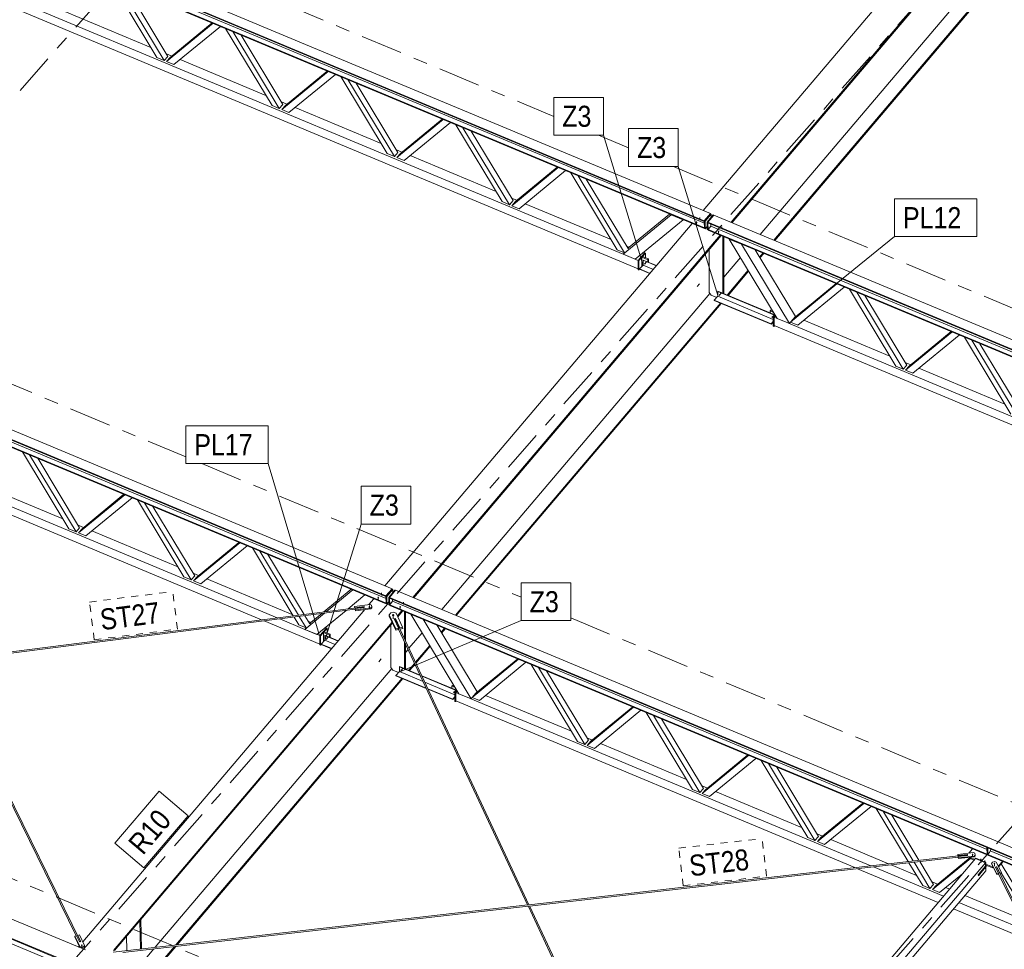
# Model space of a CAD drawing. Header units: millimetres. Extents: x -698 to 216, y -34 to 576.
# Tile 37 of 88: x -339 to -268, y 207 to 273. Entities that reach past the tile are written whole.
import ezdxf

# ---------------------------------------------------------------- set-up
doc = ezdxf.new("R2010")
doc.units = ezdxf.units.MM
for name, pattern in [('XKITLINE00', [0]), ('XKITLINE02', [4, 2, -2]), ('XKITLINE03', [6, 3, -1, 1, -1]), ('XKITLINE04', [3, 0.5, -0.5, 0.5, -0.5, 0.5, -0.5])]:
    doc.linetypes.add(name, pattern=pattern)
for name, color, linetype, lineweight in [('Element', 2, 'Continuous', 0), ('Spoina', 1, 'Continuous', 0), ('Znak elementu', 2, 'Continuous', 0), ('Śruba', 3, 'Continuous', 0)]:
    doc.layers.add(name, color=color, linetype=linetype, lineweight=lineweight)
doc.styles.add('ARIAL', font='ARIAL.TTF')

msp = doc.modelspace()

# ---------------------------------------------------------------- hatches: boundary and pattern name
at = {"layer": 'Śruba'}
for points in [[(-290.364, 258.842), (-290.375, 258.844), (-290.385, 258.848), (-290.394, 258.853), (-290.402, 258.859), (-290.407, 258.866), (-290.411, 258.874), (-290.412, 258.882), (-290.411, 258.89), (-290.408, 258.898), (-290.403, 258.905), (-290.395, 258.911), (-290.387, 258.917), (-290.377, 258.921), (-290.366, 258.923), (-290.354, 258.924), (-290.343, 258.924), (-290.332, 258.922), (-290.322, 258.918), (-290.313, 258.913), (-290.306, 258.907), (-290.3, 258.9), (-290.297, 258.892), (-290.295, 258.884), (-290.296, 258.876), (-290.299, 258.868), (-290.305, 258.861), (-290.312, 258.855), (-290.32, 258.849), (-290.33, 258.845), (-290.341, 258.843), (-290.353, 258.842)], [(-288.797, 258.188), (-288.808, 258.19), (-288.818, 258.193), (-288.827, 258.198), (-288.834, 258.204), (-288.84, 258.211), (-288.843, 258.219), (-288.845, 258.227), (-288.844, 258.235), (-288.84, 258.243), (-288.835, 258.25), (-288.828, 258.257), (-288.819, 258.262), (-288.809, 258.266), (-288.799, 258.269), (-288.787, 258.27), (-288.776, 258.269), (-288.765, 258.267), (-288.755, 258.263), (-288.746, 258.258), (-288.738, 258.252), (-288.733, 258.245), (-288.729, 258.238), (-288.728, 258.23), (-288.729, 258.222), (-288.732, 258.214), (-288.737, 258.207), (-288.744, 258.2), (-288.753, 258.195), (-288.763, 258.191), (-288.774, 258.188), (-288.785, 258.187)], [(-293.999, 255.976), (-293.993, 255.967), (-293.987, 255.958), (-293.984, 255.949), (-293.982, 255.94), (-293.982, 255.931), (-293.984, 255.924), (-293.988, 255.918), (-293.993, 255.914), (-294, 255.911), (-294.008, 255.91), (-294.017, 255.91), (-294.027, 255.913), (-294.037, 255.917), (-294.046, 255.923), (-294.055, 255.93), (-294.063, 255.938), (-294.07, 255.946), (-294.076, 255.956), (-294.079, 255.965), (-294.081, 255.974), (-294.081, 255.982), (-294.079, 255.989), (-294.075, 255.995), (-294.07, 256), (-294.063, 256.003), (-294.054, 256.004), (-294.045, 256.003), (-294.036, 256.001), (-294.026, 255.996), (-294.016, 255.991), (-294.007, 255.984)], [(-288.671, 253.75), (-288.664, 253.741), (-288.659, 253.732), (-288.655, 253.723), (-288.654, 253.714), (-288.654, 253.706), (-288.656, 253.699), (-288.66, 253.693), (-288.665, 253.688), (-288.672, 253.685), (-288.68, 253.684), (-288.689, 253.685), (-288.699, 253.687), (-288.709, 253.691), (-288.718, 253.697), (-288.727, 253.704), (-288.735, 253.712), (-288.742, 253.721), (-288.747, 253.73), (-288.751, 253.739), (-288.753, 253.748), (-288.753, 253.756), (-288.751, 253.764), (-288.747, 253.77), (-288.742, 253.774), (-288.735, 253.777), (-288.726, 253.778), (-288.717, 253.778), (-288.708, 253.775), (-288.698, 253.771), (-288.688, 253.765), (-288.679, 253.758)], [(-284.91, 252.179), (-284.904, 252.171), (-284.898, 252.161), (-284.895, 252.152), (-284.893, 252.143), (-284.893, 252.135), (-284.895, 252.128), (-284.899, 252.122), (-284.904, 252.117), (-284.911, 252.114), (-284.919, 252.113), (-284.928, 252.114), (-284.938, 252.116), (-284.948, 252.12), (-284.957, 252.126), (-284.966, 252.133), (-284.974, 252.141), (-284.981, 252.15), (-284.987, 252.159), (-284.99, 252.168), (-284.992, 252.177), (-284.992, 252.185), (-284.99, 252.193), (-284.986, 252.199), (-284.981, 252.203), (-284.974, 252.206), (-284.966, 252.207), (-284.957, 252.207), (-284.947, 252.204), (-284.937, 252.2), (-284.928, 252.194), (-284.919, 252.187)], [(-313.06, 232.095), (-313.071, 232.097), (-313.081, 232.101), (-313.09, 232.106), (-313.097, 232.112), (-313.103, 232.119), (-313.107, 232.126), (-313.108, 232.134), (-313.107, 232.142), (-313.104, 232.15), (-313.099, 232.158), (-313.091, 232.164), (-313.083, 232.169), (-313.073, 232.173), (-313.062, 232.176), (-313.05, 232.177), (-313.039, 232.176), (-313.028, 232.174), (-313.018, 232.171), (-313.009, 232.166), (-313.002, 232.16), (-312.996, 232.153), (-312.993, 232.145), (-312.991, 232.137), (-312.992, 232.129), (-312.995, 232.121), (-313.001, 232.114), (-313.008, 232.107), (-313.016, 232.102), (-313.026, 232.098), (-313.037, 232.096), (-313.049, 232.094)], [(-313.694, 231.485), (-313.705, 231.487), (-313.715, 231.491), (-313.724, 231.496), (-313.731, 231.502), (-313.737, 231.509), (-313.74, 231.517), (-313.742, 231.525), (-313.741, 231.533), (-313.738, 231.54), (-313.732, 231.548), (-313.725, 231.554), (-313.717, 231.559), (-313.707, 231.564), (-313.696, 231.566), (-313.684, 231.567), (-313.673, 231.567), (-313.662, 231.565), (-313.652, 231.561), (-313.643, 231.556), (-313.635, 231.55), (-313.63, 231.543), (-313.626, 231.535), (-313.625, 231.527), (-313.626, 231.519), (-313.629, 231.511), (-313.634, 231.504), (-313.642, 231.498), (-313.65, 231.492), (-313.66, 231.488), (-313.671, 231.486), (-313.682, 231.485)], [(-311.994, 230.832), (-312.003, 230.833), (-312.011, 230.834), (-312.02, 230.836), (-312.028, 230.839), (-312.036, 230.842), (-312.043, 230.845), (-312.05, 230.849), (-312.056, 230.854), (-312.062, 230.859), (-312.066, 230.864), (-312.07, 230.87), (-312.074, 230.876), (-312.076, 230.882), (-312.077, 230.888), (-312.078, 230.895), (-312.078, 230.901), (-312.076, 230.907), (-312.074, 230.914), (-312.072, 230.92), (-312.068, 230.926), (-312.063, 230.931), (-312.058, 230.936), (-312.052, 230.941), (-312.046, 230.946), (-312.038, 230.95), (-312.031, 230.953), (-312.023, 230.956), (-312.014, 230.958), (-312.006, 230.96), (-311.997, 230.961), (-311.988, 230.962), (-311.979, 230.962), (-311.97, 230.961), (-311.961, 230.96), (-311.953, 230.958), (-311.944, 230.955), (-311.937, 230.952), (-311.929, 230.948), (-311.923, 230.944), (-311.916, 230.94), (-311.911, 230.935), (-311.906, 230.929), (-311.902, 230.924), (-311.899, 230.918), (-311.897, 230.912), (-311.895, 230.905), (-311.895, 230.899), (-311.895, 230.893), (-311.896, 230.886), (-311.898, 230.88), (-311.901, 230.874), (-311.905, 230.868), (-311.909, 230.863), (-311.914, 230.857), (-311.92, 230.852), (-311.927, 230.848), (-311.934, 230.844), (-311.942, 230.841), (-311.95, 230.838), (-311.958, 230.835), (-311.967, 230.834), (-311.976, 230.833), (-311.985, 230.832)], [(-311.493, 231.44), (-311.504, 231.442), (-311.514, 231.446), (-311.523, 231.451), (-311.53, 231.457), (-311.536, 231.464), (-311.539, 231.472), (-311.54, 231.48), (-311.54, 231.488), (-311.536, 231.496), (-311.531, 231.503), (-311.524, 231.509), (-311.515, 231.515), (-311.505, 231.519), (-311.494, 231.521), (-311.483, 231.522), (-311.472, 231.522), (-311.461, 231.52), (-311.451, 231.516), (-311.442, 231.511), (-311.434, 231.505), (-311.429, 231.498), (-311.425, 231.49), (-311.424, 231.482), (-311.425, 231.474), (-311.428, 231.466), (-311.433, 231.459), (-311.44, 231.453), (-311.449, 231.447), (-311.459, 231.443), (-311.47, 231.441), (-311.481, 231.44)], [(-316.695, 229.228), (-316.689, 229.22), (-316.683, 229.21), (-316.68, 229.201), (-316.678, 229.192), (-316.678, 229.184), (-316.68, 229.177), (-316.684, 229.171), (-316.689, 229.166), (-316.696, 229.163), (-316.704, 229.162), (-316.713, 229.163), (-316.723, 229.165), (-316.733, 229.169), (-316.742, 229.175), (-316.751, 229.182), (-316.759, 229.19), (-316.766, 229.199), (-316.772, 229.208), (-316.775, 229.217), (-316.777, 229.226), (-316.777, 229.235), (-316.775, 229.242), (-316.771, 229.248), (-316.766, 229.252), (-316.759, 229.255), (-316.75, 229.256), (-316.741, 229.256), (-316.732, 229.253), (-316.722, 229.249), (-316.712, 229.243), (-316.703, 229.236)], [(-311.367, 227.003), (-311.36, 226.994), (-311.355, 226.985), (-311.351, 226.976), (-311.35, 226.967), (-311.35, 226.958), (-311.352, 226.951), (-311.356, 226.945), (-311.361, 226.941), (-311.368, 226.938), (-311.376, 226.937), (-311.385, 226.937), (-311.395, 226.94), (-311.405, 226.944), (-311.414, 226.95), (-311.423, 226.957), (-311.431, 226.965), (-311.438, 226.973), (-311.443, 226.983), (-311.447, 226.992), (-311.449, 227.001), (-311.449, 227.009), (-311.447, 227.016), (-311.443, 227.022), (-311.438, 227.027), (-311.431, 227.03), (-311.422, 227.031), (-311.413, 227.03), (-311.404, 227.028), (-311.394, 227.024), (-311.384, 227.018), (-311.375, 227.011)], [(-307.606, 225.432), (-307.6, 225.423), (-307.594, 225.414), (-307.591, 225.405), (-307.589, 225.396), (-307.589, 225.388), (-307.591, 225.38), (-307.595, 225.374), (-307.6, 225.37), (-307.607, 225.367), (-307.615, 225.366), (-307.624, 225.366), (-307.634, 225.369), (-307.644, 225.373), (-307.653, 225.379), (-307.662, 225.386), (-307.67, 225.394), (-307.677, 225.403), (-307.683, 225.412), (-307.686, 225.421), (-307.688, 225.43), (-307.688, 225.438), (-307.686, 225.445), (-307.682, 225.451), (-307.677, 225.456), (-307.67, 225.459), (-307.662, 225.46), (-307.653, 225.459), (-307.643, 225.457), (-307.633, 225.453), (-307.624, 225.447), (-307.615, 225.44)], [(-270.686, 213.8), (-270.697, 213.802), (-270.707, 213.805), (-270.716, 213.81), (-270.724, 213.816), (-270.729, 213.823), (-270.733, 213.831), (-270.734, 213.839), (-270.733, 213.847), (-270.73, 213.855), (-270.725, 213.862), (-270.718, 213.869), (-270.709, 213.874), (-270.699, 213.878), (-270.688, 213.881), (-270.677, 213.882), (-270.665, 213.881), (-270.654, 213.879), (-270.644, 213.876), (-270.635, 213.871), (-270.628, 213.865), (-270.622, 213.858), (-270.619, 213.85), (-270.618, 213.842), (-270.618, 213.834), (-270.622, 213.826), (-270.627, 213.819), (-270.634, 213.812), (-270.643, 213.807), (-270.653, 213.803), (-270.664, 213.8), (-270.675, 213.799)], [(-270.091, 213.431), (-270.102, 213.433), (-270.112, 213.437), (-270.121, 213.442), (-270.129, 213.448), (-270.134, 213.455), (-270.138, 213.462), (-270.139, 213.471), (-270.138, 213.479), (-270.135, 213.486), (-270.13, 213.494), (-270.123, 213.5), (-270.114, 213.505), (-270.104, 213.509), (-270.093, 213.512), (-270.082, 213.513), (-270.07, 213.513), (-270.059, 213.511), (-270.049, 213.507), (-270.04, 213.502), (-270.033, 213.496), (-270.027, 213.489), (-270.024, 213.481), (-270.022, 213.473), (-270.023, 213.465), (-270.027, 213.457), (-270.032, 213.45), (-270.039, 213.444), (-270.048, 213.438), (-270.058, 213.434), (-270.069, 213.432), (-270.08, 213.431)], [(-269.806, 213.312), (-269.817, 213.314), (-269.827, 213.318), (-269.836, 213.323), (-269.844, 213.329), (-269.849, 213.336), (-269.853, 213.343), (-269.854, 213.351), (-269.853, 213.36), (-269.85, 213.367), (-269.845, 213.375), (-269.838, 213.381), (-269.829, 213.386), (-269.819, 213.39), (-269.808, 213.393), (-269.797, 213.394), (-269.785, 213.394), (-269.774, 213.391), (-269.764, 213.388), (-269.755, 213.383), (-269.748, 213.377), (-269.742, 213.37), (-269.739, 213.362), (-269.738, 213.354), (-269.738, 213.346), (-269.742, 213.338), (-269.747, 213.331), (-269.754, 213.325), (-269.763, 213.319), (-269.773, 213.315), (-269.784, 213.313), (-269.795, 213.312)], [(-269.135, 213.153), (-269.146, 213.155), (-269.156, 213.158), (-269.165, 213.163), (-269.173, 213.169), (-269.178, 213.176), (-269.182, 213.184), (-269.183, 213.192), (-269.182, 213.2), (-269.179, 213.208), (-269.174, 213.215), (-269.167, 213.222), (-269.158, 213.227), (-269.148, 213.231), (-269.137, 213.234), (-269.126, 213.235), (-269.114, 213.234), (-269.103, 213.232), (-269.093, 213.229), (-269.084, 213.224), (-269.077, 213.218), (-269.071, 213.211), (-269.068, 213.203), (-269.066, 213.195), (-269.067, 213.187), (-269.07, 213.179), (-269.076, 213.172), (-269.083, 213.165), (-269.091, 213.16), (-269.101, 213.156), (-269.112, 213.153), (-269.124, 213.152)], [(-334.19, 207.327), (-334.201, 207.329), (-334.212, 207.333), (-334.22, 207.338), (-334.228, 207.344), (-334.233, 207.351), (-334.237, 207.359), (-334.238, 207.367), (-334.237, 207.375), (-334.234, 207.382), (-334.229, 207.39), (-334.222, 207.396), (-334.213, 207.402), (-334.203, 207.406), (-334.192, 207.408), (-334.181, 207.409), (-334.169, 207.409), (-334.158, 207.407), (-334.148, 207.403), (-334.139, 207.398), (-334.132, 207.392), (-334.126, 207.385), (-334.123, 207.377), (-334.122, 207.369), (-334.123, 207.361), (-334.126, 207.353), (-334.131, 207.346), (-334.138, 207.34), (-334.147, 207.334), (-334.157, 207.33), (-334.168, 207.328), (-334.179, 207.327)]]:
    msp.add_hatch(color=256, dxfattribs=at).paths.add_polyline_path(points, flags=17)

# ---------------------------------------------------------------- linework, layer by layer
at = {"layer": 'Element', "linetype": 'XKITLINE00', "lineweight": 0}
for p, q in [((-374.608, 295.127), (-289.373, 259.524)), ((-289.805, 259.015), (-375.04, 294.618)), ((-289.804, 258.968), (-375.039, 294.571)), ((-289.793, 258.497), (-375.028, 294.1)), ((-289.792, 258.45), (-375.027, 294.053)), ((-370.319, 287.245), (-294.522, 255.584)), ((-369.289, 287.419), (-295.586, 256.633)), ((-289.879, 259.736), (-271.017, 281.964)), ((-287.884, 258.902), (-269.022, 281.13)), ((-287.823, 258.877), (-269.02, 281.036)), ((-285.823, 258.042), (-269.89, 276.816)), ((-328.826, 270.652), (-332.135, 276.137)), ((-332.134, 276.511), (-289.801, 258.828)), ((-328.308, 270.435), (-331.617, 275.921)), ((-284.847, 257.634), (-268.914, 276.408)), ((-284.786, 257.609), (-268.912, 276.314)), ((-331.033, 275.677), (-328.049, 270.73)), ((-335.387, 273.929), (-329.259, 271.369)), ((-328.136, 270.364), (-324.827, 273.084)), ((-327.876, 270.658), (-324.892, 273.111)), ((-324.309, 272.868), (-327.618, 270.147)), ((-320.624, 267.226), (-323.933, 272.711)), ((-320.106, 267.009), (-323.415, 272.494)), ((-322.831, 272.25), (-319.846, 267.304)), ((-328.308, 270.435), (-328.826, 270.652)), ((-328.049, 270.73), (-328.308, 270.435)), ((-328.157, 270.909), (-327.768, 270.747)), ((-328.136, 270.364), (-327.876, 270.658)), ((-327.618, 270.147), (-328.136, 270.364)), ((-327.185, 270.503), (-321.057, 267.943)), ((-319.933, 266.937), (-316.624, 269.658)), ((-319.674, 267.232), (-316.69, 269.685)), ((-316.106, 269.442), (-319.416, 266.721)), ((-312.421, 263.8), (-315.73, 269.285)), ((-311.903, 263.583), (-315.212, 269.068)), ((-397.304, 268.38), (-312.069, 232.777)), ((-314.628, 268.824), (-311.644, 263.877)), ((-312.501, 232.268), (-397.736, 267.871)), ((-312.5, 232.221), (-397.735, 267.824)), ((-319.954, 267.483), (-319.566, 267.321)), ((-312.489, 231.75), (-397.724, 267.353)), ((-312.488, 231.703), (-397.723, 267.306)), ((-320.106, 267.009), (-320.624, 267.226)), ((-319.846, 267.304), (-320.106, 267.009)), ((-319.933, 266.937), (-319.674, 267.232)), ((-319.416, 266.721), (-319.933, 266.937)), ((-318.983, 267.077), (-312.854, 264.517)), ((-311.731, 263.511), (-308.422, 266.232)), ((-311.472, 263.806), (-308.487, 266.259)), ((-307.904, 266.015), (-311.213, 263.295)), ((-304.219, 260.373), (-307.528, 265.858)), ((-303.701, 260.157), (-307.01, 265.642)), ((-306.426, 265.398), (-303.442, 260.451)), ((-311.752, 264.057), (-311.364, 263.894)), ((-311.903, 263.583), (-312.421, 263.8)), ((-311.644, 263.877), (-311.903, 263.583)), ((-311.731, 263.511), (-311.472, 263.806)), ((-311.213, 263.295), (-311.731, 263.511)), ((-310.78, 263.651), (-304.652, 261.091)), ((-303.529, 260.085), (-300.22, 262.806)), ((-303.269, 260.379), (-300.285, 262.833)), ((-299.702, 262.589), (-303.011, 259.869)), ((-296.017, 256.947), (-299.326, 262.432)), ((-295.499, 256.731), (-298.808, 262.216)), ((-295.24, 257.026), (-298.224, 261.972)), ((-303.442, 260.451), (-303.701, 260.157)), ((-303.55, 260.631), (-303.161, 260.468)), ((-303.701, 260.157), (-304.219, 260.373)), ((-303.529, 260.085), (-303.269, 260.379)), ((-303.011, 259.869), (-303.529, 260.085)), ((-302.578, 260.225), (-296.45, 257.665)), ((-292.168, 259.442), (-295.586, 256.633)), ((-295.153, 257.123), (-292.277, 259.488)), ((-291.305, 259.082), (-294.722, 256.272)), ((-292.168, 259.443), (-292.168, 259.442)), ((-291.305, 259.082), (-292.168, 259.442)), ((-291.305, 259.082), (-291.305, 259.082)), ((-289.373, 259.524), (-289.805, 259.015)), ((-289.805, 258.998), (-289.373, 259.507)), ((-289.316, 259.483), (-289.748, 258.974)), ((-289.605, 258.914), (-289.173, 259.423)), ((-289.549, 258.908), (-289.117, 259.417)), ((-289.373, 259.507), (-289.373, 259.524)), ((-289.373, 259.507), (-289.316, 259.483)), ((-289.311, 259.262), (-289.316, 259.483)), ((-289.173, 259.423), (-289.128, 259.404)), ((-289.117, 259.417), (-203.882, 223.814)), ((-312.575, 232.988), (-290.661, 258.813)), ((-289.805, 259.015), (-289.804, 258.968)), ((-289.793, 258.468), (-289.805, 258.998)), ((-289.748, 258.974), (-289.805, 258.998)), ((-289.792, 258.45), (-289.793, 258.497)), ((-289.736, 258.444), (-289.793, 258.468)), ((-289.781, 258.463), (-289.792, 258.45)), ((-289.736, 258.444), (-289.748, 258.974)), ((-289.598, 258.606), (-289.736, 258.444)), ((-289.593, 258.384), (-289.605, 258.914)), ((-289.605, 258.914), (-289.548, 258.89)), ((-289.593, 258.384), (-289.536, 258.361)), ((-204.314, 223.305), (-289.549, 258.908)), ((-289.549, 258.908), (-289.548, 258.861)), ((-289.536, 258.361), (-289.548, 258.89)), ((-204.313, 223.258), (-289.548, 258.861)), ((-289.331, 258.632), (-289.537, 258.39)), ((-204.302, 222.787), (-289.537, 258.39)), ((-289.537, 258.39), (-289.536, 258.343)), ((-204.301, 222.74), (-289.536, 258.343)), ((-289.335, 258.772), (-289.331, 258.632)), ((-289.331, 258.632), (-246.868, 240.895)), ((-310.58, 232.155), (-288.666, 257.98)), ((-310.519, 232.13), (-288.606, 257.955)), ((-288.474, 253.837), (-288.474, 257.899)), ((-288.422, 253.815), (-288.422, 257.878)), ((-288.022, 257.711), (-288.024, 257.709)), ((-288.024, 257.709), (-287.16, 257.349)), ((-288.024, 257.709), (-284.606, 252.046)), ((-295.499, 256.731), (-296.017, 256.947)), ((-295.348, 257.205), (-295.153, 257.123)), ((-295.24, 257.026), (-295.153, 257.123)), ((-289.45, 256.96), (-289.45, 253.894)), ((-287.16, 257.349), (-287.159, 257.35)), ((-287.16, 257.349), (-283.742, 251.686)), ((-283.31, 252.177), (-286.188, 256.945)), ((-295.586, 256.633), (-295.499, 256.731)), ((-294.722, 256.272), (-295.586, 256.633)), ((-295.52, 256.605), (-294.52, 256.188)), ((-294.047, 256.725), (-294.522, 256.186)), ((-294.004, 256.707), (-294.48, 256.168)), ((-294.216, 256.467), (-294.268, 256.408)), ((-294.268, 255.746), (-294.268, 256.408)), ((-294.268, 256.408), (-293.84, 256.229)), ((-293.788, 256.288), (-294.216, 256.467)), ((-294.181, 256.717), (-294.088, 256.678)), ((-294.004, 256.707), (-294.047, 256.725)), ((-294.004, 256.378), (-294.004, 256.707)), ((-293.788, 256.288), (-293.84, 256.229)), ((-293.84, 256.229), (-293.84, 256.078)), ((-293.788, 256.057), (-293.788, 256.288)), ((-288.422, 254.979), (-287.226, 256.388)), ((-285.874, 256.424), (-285.63, 256.711)), ((-285.84, 256.368), (-285.569, 256.686)), ((-294.522, 255.521), (-294.522, 256.186)), ((-294.522, 256.186), (-294.48, 256.168)), ((-294.48, 256.168), (-294.48, 255.503)), ((-294.48, 255.503), (-294.42, 255.57)), ((-294.174, 255.853), (-294.42, 255.573)), ((-294.42, 255.573), (-293.675, 255.262)), ((-294.42, 255.573), (-294.42, 255.555)), ((-294.42, 255.555), (-293.686, 255.249)), ((-294.161, 256.212), (-294.174, 256.198)), ((-294.174, 256.198), (-293.219, 255.799)), ((-294.174, 256.198), (-294.174, 255.853)), ((-294.174, 255.853), (-293.435, 255.544)), ((-294.161, 256.212), (-293.206, 255.814)), ((-294.48, 255.503), (-294.522, 255.521)), ((-288.175, 253.712), (-286.677, 255.478)), ((-288.115, 253.687), (-286.643, 255.421)), ((-283.656, 251.784), (-280.347, 254.505)), ((-283.397, 252.078), (-280.412, 254.532)), ((-279.829, 254.288), (-283.138, 251.568)), ((-276.144, 248.646), (-279.453, 254.131)), ((-308.522, 231.295), (-289.399, 253.829)), ((-289.45, 253.894), (-289.307, 253.713)), ((-289.307, 253.713), (-288.915, 253.549)), ((-288.846, 253.627), (-289.092, 253.348)), ((-288.833, 253.987), (-288.846, 253.972)), ((-284.8, 252.282), (-288.846, 253.972)), ((-288.846, 253.972), (-288.846, 253.627)), ((-288.846, 253.627), (-284.892, 251.976)), ((-288.833, 253.987), (-284.787, 252.297)), ((-275.626, 248.43), (-278.935, 253.915)), ((-278.351, 253.671), (-275.367, 248.724)), ((-307.546, 230.888), (-288.655, 253.147)), ((-307.485, 230.862), (-288.594, 253.122)), ((-285.046, 251.658), (-289.092, 253.348)), ((-289.092, 253.348), (-289.092, 253.33)), ((-285.046, 251.64), (-289.092, 253.33)), ((-285.108, 252.582), (-285.056, 252.641)), ((-284.869, 252.482), (-285.108, 252.582)), ((-285.108, 252.582), (-285.108, 252.431)), ((-285.056, 252.641), (-284.934, 252.59)), ((-284.892, 252.163), (-284.764, 252.308)), ((-284.892, 251.498), (-284.892, 252.163)), ((-284.892, 252.163), (-284.849, 252.145)), ((-284.849, 252.145), (-284.74, 252.269)), ((-284.849, 252.145), (-284.849, 251.48)), ((-284.729, 252.251), (-284.828, 252.139)), ((-284.828, 252.139), (-284.606, 252.047)), ((-284.828, 252.139), (-284.828, 251.535)), ((-284.787, 252.297), (-284.8, 252.282)), ((-284.8, 252.267), (-284.8, 252.282)), ((-284.787, 252.282), (-284.787, 252.297)), ((-283.742, 251.686), (-284.606, 252.046)), ((-283.656, 251.785), (-283.31, 252.177)), ((-283.656, 251.784), (-283.397, 252.078)), ((-283.31, 252.177), (-283.289, 252.167)), ((-285.046, 251.658), (-284.892, 251.833)), ((-284.892, 251.815), (-285.046, 251.64)), ((-285.046, 251.64), (-285.046, 251.658)), ((-284.849, 251.48), (-284.892, 251.498)), ((-284.849, 251.48), (-284.808, 251.527)), ((-284.828, 251.535), (-209.031, 219.874)), ((-283.798, 251.709), (-210.094, 220.923)), ((-283.742, 251.686), (-283.656, 251.784)), ((-283.138, 251.568), (-283.656, 251.784)), ((-282.705, 251.924), (-276.577, 249.364)), ((-275.454, 248.358), (-272.145, 251.079)), ((-275.194, 248.652), (-272.21, 251.106)), ((-271.627, 250.862), (-274.936, 248.142)), ((-267.942, 245.22), (-271.251, 250.705)), ((-267.424, 245.004), (-270.733, 250.489)), ((-270.149, 250.245), (-267.164, 245.298)), ((-354.915, 249.799), (-312.497, 232.081)), ((-275.626, 248.43), (-276.144, 248.646)), ((-275.367, 248.724), (-275.626, 248.43)), ((-275.475, 248.904), (-275.086, 248.741)), ((-275.454, 248.358), (-275.194, 248.652)), ((-274.936, 248.142), (-275.454, 248.358)), ((-274.503, 248.498), (-268.375, 245.938)), ((-352.188, 244.049), (-320.255, 230.71)), ((-351.814, 243.288), (-321.364, 230.569)), ((-419.15, 242.634), (-333.915, 207.031)), ((-335.117, 237.052), (-338.426, 242.537)), ((-334.599, 236.836), (-337.908, 242.321)), ((-420.014, 241.616), (-334.779, 206.013)), ((-420.013, 241.557), (-334.778, 205.954)), ((-337.324, 242.077), (-334.34, 237.13)), ((-341.679, 240.33), (-335.55, 237.77)), ((-334.427, 236.764), (-331.118, 239.485)), ((-334.168, 237.058), (-331.183, 239.512)), ((-330.6, 239.268), (-333.909, 236.548)), ((-326.915, 233.626), (-330.224, 239.111)), ((-326.397, 233.41), (-329.706, 238.895)), ((-329.122, 238.651), (-326.138, 233.704)), ((-334.448, 237.309), (-334.06, 237.147)), ((-334.599, 236.836), (-335.117, 237.052)), ((-334.34, 237.13), (-334.599, 236.836)), ((-334.427, 236.764), (-334.168, 237.058)), ((-333.909, 236.548), (-334.427, 236.764)), ((-333.476, 236.904), (-327.348, 234.344)), ((-326.225, 233.338), (-322.916, 236.058)), ((-325.965, 233.632), (-322.981, 236.086)), ((-322.398, 235.842), (-325.707, 233.121)), ((-319.108, 230.856), (-322.022, 235.685)), ((-318.748, 230.902), (-321.504, 235.469)), ((-318.343, 230.953), (-320.92, 235.225)), ((-326.246, 233.883), (-325.857, 233.721)), ((-326.397, 233.41), (-326.915, 233.626)), ((-326.138, 233.704), (-326.397, 233.41)), ((-326.225, 233.338), (-325.965, 233.632)), ((-325.707, 233.121), (-326.225, 233.338)), ((-325.274, 233.477), (-319.146, 230.918)), ((-316.928, 231.133), (-314.973, 232.741)), ((-316.734, 231.158), (-314.864, 232.695)), ((-314.001, 232.335), (-314.864, 232.695)), ((-314.864, 232.695), (-314.864, 232.695)), ((-312.069, 232.777), (-312.501, 232.268)), ((-312.501, 232.25), (-312.069, 232.759)), ((-312.012, 232.736), (-312.444, 232.226)), ((-312.301, 232.167), (-311.869, 232.676)), ((-312.245, 232.161), (-311.813, 232.67)), ((-312.069, 232.759), (-312.069, 232.777)), ((-312.069, 232.759), (-312.012, 232.736)), ((-312.007, 232.514), (-312.012, 232.736)), ((-311.869, 232.676), (-311.824, 232.657)), ((-311.813, 232.67), (-226.578, 197.067)), ((-315.193, 231.354), (-314.001, 232.335)), ((-314.74, 231.517), (-313.629, 231.658)), ((-314.001, 232.335), (-314.001, 232.335)), ((-313.712, 231.648), (-313.357, 232.066)), ((-313.629, 231.658), (-313.534, 231.611)), ((-312.501, 232.268), (-312.5, 232.221)), ((-312.489, 231.72), (-312.501, 232.25)), ((-312.444, 232.226), (-312.501, 232.25)), ((-312.488, 231.703), (-312.489, 231.75)), ((-312.432, 231.697), (-312.489, 231.72)), ((-312.477, 231.716), (-312.488, 231.703)), ((-312.432, 231.697), (-312.444, 232.226)), ((-312.294, 231.858), (-312.432, 231.697)), ((-312.289, 231.637), (-312.301, 232.167)), ((-312.301, 232.167), (-312.244, 232.143)), ((-227.01, 196.558), (-312.245, 232.161)), ((-312.245, 232.161), (-312.244, 232.114)), ((-312.232, 231.613), (-312.244, 232.143)), ((-227.009, 196.511), (-312.244, 232.114)), ((-312.027, 231.885), (-312.233, 231.643)), ((-312.031, 232.025), (-312.027, 231.885)), ((-312.027, 231.885), (-269.649, 214.183)), ((-344.132, 227.669), (-314.059, 231.499)), ((-344.083, 227.574), (-314.702, 231.316)), ((-334.111, 207.607), (-314.007, 231.3)), ((-318.282, 229.886), (-316.879, 231.039)), ((-317.849, 230.376), (-317.073, 231.014)), ((-317.418, 229.525), (-315.338, 231.235)), ((-314.738, 231.458), (-314.74, 231.517)), ((-314.719, 231.43), (-314.74, 231.517)), ((-314.728, 231.414), (-314.738, 231.458)), ((-314.062, 231.514), (-314.719, 231.43)), ((-314.719, 231.415), (-314.719, 231.43)), ((-314.703, 231.36), (-314.045, 231.444)), ((-314.702, 231.301), (-314.703, 231.36)), ((-314.683, 231.273), (-314.703, 231.36)), ((-314.682, 231.214), (-314.702, 231.301)), ((-313.573, 231.415), (-314.683, 231.273)), ((-314.682, 231.214), (-314.683, 231.273)), ((-313.572, 231.356), (-314.682, 231.214)), ((-314.061, 231.499), (-314.062, 231.514)), ((-314.057, 231.492), (-314.062, 231.514)), ((-314.054, 231.485), (-314.059, 231.499)), ((-314.048, 231.451), (-314.054, 231.485)), ((-314.045, 231.444), (-314.05, 231.465)), ((-314.047, 231.444), (-314.048, 231.451)), ((-313.504, 231.483), (-313.573, 231.415)), ((-313.572, 231.356), (-313.573, 231.415)), ((-313.572, 231.356), (-313.503, 231.424)), ((-313.534, 231.611), (-313.504, 231.483)), ((-313.503, 231.424), (-313.504, 231.483)), ((-312.289, 231.637), (-312.232, 231.613)), ((-312.271, 230.92), (-312.165, 231.071)), ((-226.998, 196.04), (-312.233, 231.643)), ((-312.233, 231.643), (-312.232, 231.596)), ((-226.997, 195.993), (-312.232, 231.596)), ((-312.165, 231.071), (-311.99, 231.113)), ((-311.99, 231.113), (-311.78, 231.04)), ((-311.78, 231.04), (-311.311, 230.038)), ((-311.69, 230.847), (-311.362, 231.233)), ((-311.66, 230.785), (-311.302, 231.207)), ((-311.17, 229.203), (-311.17, 231.152)), ((-311.118, 229.093), (-311.118, 231.131)), ((-310.718, 230.963), (-310.72, 230.962)), ((-310.72, 230.962), (-309.856, 230.602)), ((-310.72, 230.962), (-307.302, 225.299)), ((-331.938, 206.984), (-312.069, 230.4)), ((-331.847, 206.995), (-312.04, 230.338)), ((-321.179, 230.491), (-317.218, 228.837)), ((-320.07, 230.633), (-318.282, 229.886)), ((-318.713, 230.2), (-319.052, 230.762)), ((-318.195, 229.984), (-318.692, 230.808)), ((-317.936, 230.278), (-318.286, 230.86)), ((-318.043, 230.457), (-317.849, 230.376)), ((-317.936, 230.278), (-317.849, 230.376)), ((-312.269, 230.826), (-312.271, 230.92)), ((-311.801, 229.918), (-312.271, 230.92)), ((-312.269, 230.826), (-311.799, 229.823)), ((-311.821, 230.658), (-311.916, 230.635)), ((-311.916, 230.635), (-311.604, 229.966)), ((-311.867, 230.617), (-311.9, 230.599)), ((-311.834, 230.614), (-311.867, 230.617)), ((-311.82, 230.592), (-311.834, 230.614)), ((-311.82, 230.592), (-311.821, 230.658)), ((-311.509, 229.989), (-311.821, 230.658)), ((-302.304, 210.257), (-311.82, 230.592)), ((-309.856, 230.602), (-309.855, 230.603)), ((-309.856, 230.602), (-306.438, 224.939)), ((-318.195, 229.984), (-318.713, 230.2)), ((-318.282, 229.886), (-318.195, 229.984)), ((-318.282, 229.886), (-317.418, 229.525)), ((-318.216, 229.858), (-317.216, 229.441)), ((-316.743, 229.978), (-317.218, 229.438)), ((-316.7, 229.96), (-317.176, 229.42)), ((-316.912, 229.719), (-316.964, 229.661)), ((-316.964, 228.999), (-316.964, 229.661)), ((-316.964, 229.661), (-316.536, 229.482)), ((-316.484, 229.541), (-316.912, 229.719)), ((-316.877, 229.97), (-316.784, 229.931)), ((-316.7, 229.96), (-316.743, 229.978)), ((-316.7, 229.631), (-316.7, 229.96)), ((-312.146, 230.212), (-312.146, 227.162)), ((-311.604, 229.966), (-311.801, 229.918)), ((-311.799, 229.823), (-311.801, 229.918)), ((-311.799, 229.823), (-311.601, 229.872)), ((-311.601, 229.872), (-311.604, 229.966)), ((-302.404, 210.246), (-311.602, 229.902)), ((-311.311, 230.038), (-311.509, 229.989)), ((-311.507, 229.923), (-311.509, 229.989)), ((-311.495, 229.898), (-311.309, 229.943)), ((-311.309, 229.943), (-311.311, 230.038)), ((-310.86, 228.54), (-309.924, 229.643)), ((-306.006, 225.429), (-308.884, 230.197)), ((-308.571, 229.679), (-308.328, 229.965)), ((-308.537, 229.623), (-308.268, 229.94)), ((-317.218, 228.773), (-317.218, 229.438)), ((-317.218, 229.438), (-317.176, 229.42)), ((-317.176, 229.42), (-317.176, 228.755)), ((-316.87, 229.106), (-317.116, 228.826)), ((-316.857, 229.465), (-316.87, 229.45)), ((-316.87, 229.45), (-315.915, 229.051)), ((-316.87, 229.45), (-316.87, 229.106)), ((-316.87, 229.106), (-316.131, 228.797)), ((-316.857, 229.465), (-315.903, 229.066)), ((-316.484, 229.541), (-316.536, 229.482)), ((-316.536, 229.482), (-316.536, 229.331)), ((-316.484, 229.309), (-316.484, 229.541)), ((-311.17, 227.09), (-311.17, 228.979)), ((-311.118, 227.068), (-311.118, 228.868)), ((-317.176, 228.755), (-317.218, 228.773)), ((-317.176, 228.755), (-317.116, 228.823)), ((-317.116, 228.826), (-316.371, 228.515)), ((-317.116, 228.826), (-317.116, 228.808)), ((-317.116, 228.808), (-316.382, 228.501)), ((-311.118, 228.236), (-310.928, 228.46)), ((-310.39, 227.536), (-309.374, 228.733)), ((-310.361, 227.474), (-309.34, 228.676)), ((-334.58, 208.045), (-344.189, 227.576)), ((-334.268, 207.626), (-344.089, 227.588)), ((-310.874, 226.966), (-310.458, 227.456)), ((-306.352, 225.037), (-303.043, 227.757)), ((-306.093, 225.331), (-303.108, 227.785)), ((-302.525, 227.541), (-305.834, 224.821)), ((-328.953, 207.22), (-312.09, 227.091)), ((-312.146, 227.162), (-312.004, 226.981)), ((-312.004, 226.981), (-311.601, 226.813)), ((-311.542, 226.88), (-311.788, 226.601)), ((-311.529, 227.239), (-311.542, 227.225)), ((-311.542, 227.225), (-310.059, 226.605)), ((-311.542, 227.225), (-311.542, 226.88)), ((-311.542, 226.88), (-309.859, 226.177)), ((-311.529, 227.239), (-310.071, 226.63)), ((-310.813, 226.94), (-310.428, 227.394)), ((-298.84, 221.899), (-302.149, 227.384)), ((-298.322, 221.683), (-301.631, 227.168)), ((-301.047, 226.924), (-298.063, 221.977)), ((-327.49, 207.387), (-311.353, 226.401)), ((-327.399, 207.397), (-311.293, 226.375)), ((-311.788, 226.601), (-309.637, 225.702)), ((-311.788, 226.601), (-311.788, 226.582)), ((-311.788, 226.582), (-309.626, 225.679)), ((-309.941, 226.576), (-307.483, 225.549)), ((-309.929, 226.551), (-307.496, 225.535)), ((-309.728, 226.123), (-307.588, 225.229)), ((-309.506, 225.647), (-307.742, 224.911)), ((-309.495, 225.625), (-307.742, 224.892)), ((-307.804, 225.834), (-307.752, 225.893)), ((-307.565, 225.735), (-307.804, 225.834)), ((-307.804, 225.834), (-307.804, 225.683)), ((-307.752, 225.893), (-307.63, 225.842)), ((-307.588, 225.416), (-307.46, 225.561)), ((-307.588, 224.751), (-307.588, 225.416)), ((-307.588, 225.416), (-307.545, 225.398)), ((-307.545, 225.398), (-307.436, 225.522)), ((-307.545, 225.398), (-307.545, 224.733)), ((-307.425, 225.504), (-307.524, 225.392)), ((-307.524, 225.392), (-307.302, 225.299)), ((-307.524, 225.392), (-307.524, 224.788)), ((-307.483, 225.549), (-307.496, 225.535)), ((-307.496, 225.52), (-307.496, 225.535)), ((-307.483, 225.535), (-307.483, 225.549)), ((-306.352, 225.037), (-306.006, 225.429)), ((-306.006, 225.429), (-305.985, 225.42)), ((-307.742, 224.911), (-307.588, 225.086)), ((-307.742, 224.892), (-307.588, 225.068)), ((-307.742, 224.892), (-307.742, 224.911)), ((-307.545, 224.733), (-307.588, 224.751)), ((-307.545, 224.733), (-307.504, 224.779)), ((-307.524, 224.788), (-279.075, 212.904)), ((-306.438, 224.939), (-307.302, 225.299)), ((-306.494, 224.962), (-277.938, 213.034)), ((-306.438, 224.939), (-306.352, 225.037)), ((-306.352, 225.037), (-306.093, 225.331)), ((-305.834, 224.821), (-306.352, 225.037)), ((-305.401, 225.176), (-299.273, 222.617)), ((-298.15, 221.611), (-294.841, 224.331)), ((-297.89, 221.905), (-294.906, 224.359)), ((-294.323, 224.115), (-297.632, 221.394)), ((-290.638, 218.473), (-293.947, 223.958)), ((-376.978, 223.257), (-335.765, 206.042)), ((-290.12, 218.257), (-293.429, 223.742)), ((-292.845, 223.498), (-289.86, 218.551)), ((-298.322, 221.683), (-298.84, 221.899)), ((-298.063, 221.977), (-298.322, 221.683)), ((-298.171, 222.156), (-297.782, 221.994)), ((-298.15, 221.611), (-297.89, 221.905)), ((-297.632, 221.394), (-298.15, 221.611)), ((-297.199, 221.75), (-291.071, 219.19)), ((-289.948, 218.185), (-286.638, 220.905)), ((-289.688, 218.479), (-286.704, 220.932)), ((-286.12, 220.689), (-289.43, 217.968)), ((-282.435, 215.047), (-285.744, 220.532)), ((-281.917, 214.83), (-285.227, 220.315)), ((-284.642, 220.071), (-281.658, 215.125)), ((-290.12, 218.257), (-290.638, 218.473)), ((-289.86, 218.551), (-290.12, 218.257)), ((-289.968, 218.73), (-289.58, 218.568)), ((-289.948, 218.185), (-289.688, 218.479)), ((-288.997, 218.324), (-282.868, 215.764)), ((-289.43, 217.968), (-289.948, 218.185)), ((-281.745, 214.758), (-278.436, 217.479)), ((-281.486, 215.053), (-278.501, 217.506)), ((-277.918, 217.263), (-281.227, 214.542)), ((-275.269, 213.338), (-277.542, 217.106)), ((-274.907, 213.379), (-277.024, 216.889)), ((-274.498, 213.426), (-276.44, 216.645)), ((-281.917, 214.83), (-282.435, 215.047)), ((-281.658, 215.125), (-281.917, 214.83)), ((-281.766, 215.304), (-281.378, 215.142)), ((-281.745, 214.758), (-281.486, 215.053)), ((-280.794, 214.898), (-276.675, 213.178)), ((-281.227, 214.542), (-281.745, 214.758)), ((-270.942, 213.935), (-270.683, 214.241)), ((-269.642, 213.859), (-269.653, 214.323)), ((-269.596, 214.299), (-269.585, 213.835)), ((-269.468, 213.972), (-269.384, 214.192)), ((-269.384, 214.192), (-269.385, 214.211)), ((-302.307, 210.257), (-271.052, 213.818)), ((-302.259, 210.162), (-271.698, 213.644)), ((-291.155, 189.17), (-270.467, 213.551)), ((-273.543, 211.332), (-270.834, 213.559)), ((-273.284, 211.627), (-270.856, 213.622)), ((-271.732, 213.845), (-270.618, 213.972)), ((-271.73, 213.786), (-271.732, 213.845)), ((-271.714, 213.758), (-271.732, 213.845)), ((-271.721, 213.742), (-271.73, 213.786)), ((-271.054, 213.833), (-271.714, 213.758)), ((-271.713, 213.743), (-271.714, 213.758)), ((-271.7, 213.688), (-271.04, 213.763)), ((-271.698, 213.629), (-271.7, 213.688)), ((-271.682, 213.601), (-271.7, 213.688)), ((-271.68, 213.542), (-271.698, 213.629)), ((-270.568, 213.728), (-271.682, 213.601)), ((-271.68, 213.542), (-271.682, 213.601)), ((-270.567, 213.669), (-271.68, 213.542)), ((-271.054, 213.818), (-271.054, 213.833)), ((-271.05, 213.812), (-271.054, 213.833)), ((-271.047, 213.805), (-271.052, 213.818)), ((-271.042, 213.77), (-271.047, 213.805)), ((-271.04, 213.763), (-271.044, 213.784)), ((-271.041, 213.763), (-271.042, 213.77)), ((-270.861, 213.635), (-270.828, 213.542)), ((-270.83, 213.612), (-270.839, 213.638)), ((-270.828, 213.542), (-270.83, 213.612)), ((-270.83, 213.612), (-270.524, 213.484)), ((-270.828, 213.542), (-270.568, 213.433)), ((-270.618, 213.972), (-270.524, 213.923)), ((-270.498, 213.795), (-270.568, 213.728)), ((-270.567, 213.669), (-270.568, 213.728)), ((-270.567, 213.669), (-270.496, 213.736)), ((-270.524, 213.923), (-270.498, 213.795)), ((-270.496, 213.736), (-270.498, 213.795)), ((-270.45, 213.571), (-270.467, 213.551)), ((-269.755, 213.253), (-270.467, 213.551)), ((-270.467, 213.551), (-269.755, 213.253)), ((-269.738, 213.274), (-270.45, 213.571)), ((-269.642, 213.859), (-269.585, 213.835)), ((-269.585, 213.835), (-269.468, 213.972)), ((-269.424, 214.089), (-227.006, 196.371)), ((-290.443, 188.872), (-269.755, 213.253)), ((-278.885, 212.825), (-273.125, 210.419)), ((-277.748, 212.955), (-272.746, 210.865)), ((-276.486, 213.099), (-274.666, 212.338)), ((-274.233, 211.621), (-275.212, 213.244)), ((-273.715, 211.404), (-274.85, 213.285)), ((-273.456, 211.698), (-274.441, 213.332)), ((-269.749, 212.994), (-270.268, 212.383)), ((-270.266, 212.335), (-269.657, 213.053)), ((-270.266, 212.312), (-269.747, 212.924)), ((-269.762, 212.93), (-269.747, 212.924)), ((-269.762, 212.93), (-269.747, 212.924)), ((-269.738, 213.274), (-269.755, 213.253)), ((-269.749, 212.994), (-269.755, 213.253)), ((-269.755, 213.253), (-269.749, 212.994)), ((-269.749, 212.994), (-269.732, 213.015)), ((-269.747, 212.924), (-269.73, 212.944)), ((-269.747, 212.924), (-269.741, 212.665)), ((-269.747, 212.924), (-269.741, 212.665)), ((-269.744, 212.95), (-269.73, 212.944)), ((-269.732, 213.015), (-269.738, 213.274)), ((-269.735, 213.155), (-269.263, 212.958)), ((-269.733, 213.084), (-269.261, 212.887)), ((-269.732, 213.037), (-269.703, 213.071)), ((-269.73, 212.944), (-269.724, 212.685)), ((-269.317, 213.206), (-269.266, 213.282)), ((-269.316, 213.148), (-269.317, 213.206)), ((-268.949, 212.458), (-269.317, 213.206)), ((-269.316, 213.148), (-268.948, 212.4)), ((-269.266, 213.282), (-269.093, 213.327)), ((-269.263, 212.958), (-269.226, 212.965)), ((-269.261, 212.887), (-269.263, 212.958)), ((-269.261, 212.887), (-269.194, 212.9)), ((-269.093, 213.327), (-268.987, 213.291)), ((-269.049, 212.932), (-269.021, 212.939)), ((-269.049, 212.932), (-268.831, 212.489)), ((-269.034, 212.932), (-269.042, 212.917)), ((-269.001, 212.95), (-269.034, 212.932)), ((-268.968, 212.948), (-269.001, 212.95)), ((-268.987, 213.291), (-268.619, 212.543)), ((-268.983, 212.949), (-268.955, 212.956)), ((-268.954, 212.926), (-268.968, 212.948)), ((-268.954, 212.926), (-268.955, 212.956)), ((-268.737, 212.513), (-268.955, 212.956)), ((-258.638, 191.959), (-268.954, 212.926)), ((-268.859, 213.032), (-268.805, 213.042)), ((-268.827, 212.967), (-268.803, 212.972)), ((-268.805, 213.042), (-268.546, 213.348)), ((-268.803, 212.972), (-268.805, 213.042)), ((-268.803, 212.972), (-268.5, 213.329)), ((-265.513, 207.978), (-268.641, 213.163)), ((-269.741, 212.665), (-290.064, 188.714)), ((-271.4, 212.452), (-273.025, 211.116)), ((-270.268, 212.383), (-270.266, 212.312)), ((-269.741, 212.665), (-269.724, 212.685)), ((-268.831, 212.489), (-268.949, 212.458)), ((-268.948, 212.4), (-268.949, 212.458)), ((-268.948, 212.4), (-268.83, 212.43)), ((-268.83, 212.43), (-268.831, 212.489)), ((-258.737, 191.946), (-268.83, 212.46)), ((-268.619, 212.543), (-268.737, 212.513)), ((-268.736, 212.483), (-268.737, 212.513)), ((-268.723, 212.457), (-268.617, 212.484)), ((-268.617, 212.484), (-268.619, 212.543)), ((-266.031, 208.194), (-268.619, 212.484)), ((-273.715, 211.404), (-274.233, 211.621)), ((-273.456, 211.698), (-273.715, 211.404)), ((-273.564, 211.878), (-273.175, 211.716)), ((-273.543, 211.332), (-273.284, 211.627)), ((-273.025, 211.116), (-273.543, 211.332)), ((-272.592, 211.472), (-272.326, 211.361)), ((-271.234, 210.905), (-267.245, 209.239)), ((-331.951, 206.879), (-302.379, 210.249)), ((-331.272, 206.855), (-302.359, 210.15)), ((-292.877, 189.889), (-302.366, 210.165)), ((-292.747, 189.835), (-302.265, 210.175)), ((-272.034, 209.963), (-266.456, 207.633)), ((-271.655, 210.409), (-266.83, 208.394)), ((-330.051, 209.109), (-330.052, 209.11)), ((-330.051, 209.109), (-329.981, 209.19)), ((-330.004, 207.1), (-330.051, 209.109)), ((-329.981, 209.19), (-329.983, 209.191)), ((-329.933, 207.109), (-329.981, 209.19)), ((-334.686, 208.018), (-334.568, 208.048)), ((-334.685, 207.959), (-334.686, 208.018)), ((-334.318, 207.27), (-334.686, 208.018)), ((-334.317, 207.211), (-334.685, 207.959)), ((-334.568, 208.048), (-334.35, 207.605)), ((-334.473, 208.073), (-334.355, 208.103)), ((-334.473, 208.042), (-334.473, 208.073)), ((-334.255, 207.629), (-334.473, 208.073)), ((-334.355, 208.103), (-333.987, 207.355)), ((-330.968, 206.991), (-330.992, 208.003)), ((-334.421, 207.242), (-334.365, 207.309)), ((-334.35, 207.605), (-334.255, 207.629)), ((-334.322, 207.612), (-334.302, 207.623)), ((-334.317, 207.211), (-334.318, 207.27)), ((-334.212, 207.235), (-334.318, 207.27)), ((-334.317, 207.211), (-334.211, 207.176)), ((-334.302, 207.623), (-334.284, 207.622)), ((-334.039, 207.279), (-334.212, 207.235)), ((-334.211, 207.176), (-334.212, 207.235)), ((-334.211, 207.176), (-334.037, 207.22)), ((-333.987, 207.355), (-334.039, 207.279)), ((-334.037, 207.22), (-334.039, 207.279)), ((-334.037, 207.22), (-333.986, 207.296)), ((-333.986, 207.296), (-333.987, 207.355)), ((-329.91, 206.093), (-329.048, 207.109)), ((-329.394, 205.143), (-327.584, 207.276)), ((-329.334, 205.117), (-327.493, 207.286))]:
    msp.add_line(p, q, dxfattribs=at)
at = {"layer": 'Spoina', "linetype": 'XKITLINE03', "lineweight": 0}
for p, q in [((-429.843, 164.785), (-229.25, 392.332)), ((-387.097, 146.93), (-186.505, 374.477)), ((-344.351, 129.075), (-143.759, 356.622)), ((-364.031, 292.963), (-300.535, 266.441)), ((-384.812, 266.417), (-326.768, 242.172)), ((-297.343, 265.107), (-295.199, 264.212)), ((-292.009, 262.879), (-213.861, 230.236)), ((-325.639, 241.7), (-302.855, 232.183)), ((-299.321, 230.707), (-237.74, 204.984)), ((-341.558, 213.123), (-259.432, 178.819))]:
    msp.add_line(p, q, dxfattribs=at)
at = {"layer": 'Znak elementu', "linetype": 'XKITLINE00', "lineweight": 0}
for p, q in [((-300.535, 267.807), (-297.001, 267.807)), ((-300.535, 265.107), (-300.535, 267.807)), ((-297.001, 265.107), (-297.001, 267.807)), ((-295.199, 265.579), (-291.665, 265.579)), ((-295.199, 262.879), (-295.199, 265.579)), ((-291.665, 262.879), (-291.665, 265.579)), ((-300.535, 265.107), (-297.001, 265.107)), ((-294.154, 255.831), (-297.001, 265.107)), ((-295.199, 262.879), (-291.665, 262.879)), ((-288.818, 253.603), (-291.665, 262.879)), ((-276.24, 260.582), (-270.368, 260.582)), ((-276.24, 257.882), (-276.24, 260.582)), ((-270.368, 257.882), (-270.368, 260.582)), ((-283.311, 252.161), (-276.24, 257.882)), ((-276.24, 257.882), (-270.368, 257.882)), ((-326.768, 244.4), (-320.896, 244.4)), ((-326.768, 241.7), (-326.768, 244.4)), ((-320.896, 241.7), (-320.896, 244.4)), ((-326.768, 241.7), (-320.896, 241.7)), ((-317.272, 229.526), (-320.896, 241.7)), ((-314.262, 240.094), (-310.728, 240.094)), ((-314.262, 237.394), (-314.262, 240.094)), ((-310.728, 237.394), (-310.728, 240.094)), ((-316.85, 229.084), (-314.262, 237.394)), ((-314.262, 237.394), (-310.728, 237.394)), ((-302.855, 233.206), (-299.321, 233.206)), ((-302.855, 230.506), (-302.855, 233.206)), ((-299.321, 230.506), (-299.321, 233.206)), ((-311.515, 226.856), (-302.855, 230.506)), ((-302.855, 230.506), (-299.321, 230.506)), ((-331.823, 214.632), (-328.673, 218.344)), ((-326.614, 216.598), (-328.673, 218.344)), ((-329.764, 212.885), (-326.614, 216.598)), ((-329.764, 212.885), (-331.823, 214.632))]:
    msp.add_line(p, q, dxfattribs=at)
at = {"layer": 'Znak elementu', "linetype": 'XKITLINE04', "lineweight": 0}
for p, q in [((-333.639, 231.828), (-327.706, 232.583)), ((-327.364, 229.905), (-327.706, 232.583)), ((-333.298, 229.149), (-333.639, 231.828)), ((-333.298, 229.149), (-327.364, 229.905)), ((-291.619, 214.293), (-285.676, 214.97)), ((-285.371, 212.287), (-285.676, 214.97)), ((-291.314, 211.61), (-291.619, 214.293)), ((-291.314, 211.61), (-285.371, 212.287))]:
    msp.add_line(p, q, dxfattribs=at)
at = {"layer": 'Śruba', "linetype": 'XKITLINE02', "lineweight": 0}
for p, q in [((-290.109, 259.056), (-290.113, 259.233)), ((-288.542, 258.402), (-288.546, 258.578)), ((-290.323, 254.326), (-290.15, 254.522)), ((-312.805, 232.309), (-312.809, 232.486)), ((-311.238, 231.654), (-311.242, 231.831)), ((-313.019, 227.579), (-312.847, 227.775))]:
    msp.add_line(p, q, dxfattribs=at)
at = {"layer": 'Śruba', "linetype": 'XKITLINE00', "lineweight": 0}
for p, q in [((-290.351, 258.771), (-290.355, 258.948)), ((-288.784, 258.117), (-288.788, 258.293)), ((-293.923, 256.079), (-294.075, 255.908)), ((-288.756, 253.671), (-288.583, 253.868)), ((-284.834, 252.283), (-284.986, 252.111)), ((-313.047, 232.024), (-313.051, 232.201)), ((-313.685, 231.582), (-313.679, 231.317)), ((-311.988, 230.979), (-311.98, 230.626)), ((-311.48, 231.369), (-311.484, 231.546)), ((-316.619, 229.332), (-316.771, 229.16)), ((-311.452, 226.924), (-311.279, 227.12)), ((-307.53, 225.535), (-307.682, 225.364)), ((-270.677, 213.893), (-270.672, 213.658)), ((-270.076, 213.269), (-270.082, 213.534)), ((-269.791, 213.15), (-269.797, 213.415)), ((-269.126, 213.246), (-269.12, 213.011)), ((-334.181, 207.424), (-334.175, 207.159))]:
    msp.add_line(p, q, dxfattribs=at)

# ---------------------------------------------------------------- texts
at = {"layer": 'Znak elementu', "style": 'ARIAL', "width": 0.85}
for s, p in [('Z3', (-299.935, 265.707)), ('Z3', (-294.599, 263.479)), ('PL12', (-275.64, 258.482)), ('PL17', (-326.168, 242.3)), ('Z3', (-313.662, 237.994)), ('Z3', (-302.255, 231.106))]:
    msp.add_text(s, height=1.5, dxfattribs=at).set_placement(p)
for s, rotation, p in [('ST27', 7.25938, (-332.778, 229.82)), ('R10', 49.6869, (-329.834, 213.73)), ('ST28', 6.50307, (-290.785, 212.274))]:
    msp.add_text(s, height=1.5, rotation=rotation, dxfattribs=at).set_placement(p)

doc.saveas('drawing.dxf')
